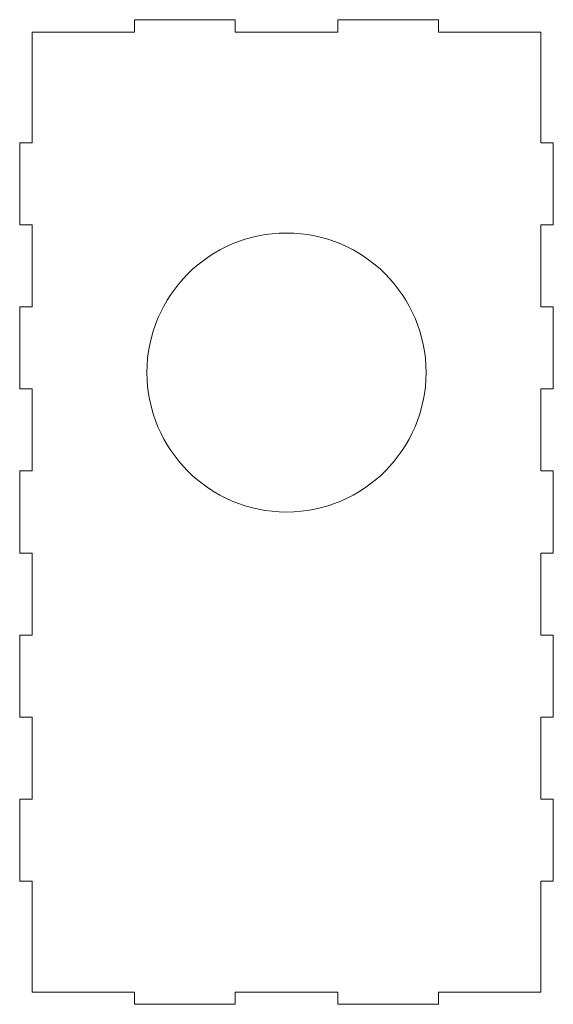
# Model space of a CAD drawing. Header units: millimetres. Extents: x -3 to 127, y -74 to 166.
import ezdxf

# ---------------------------------------------------------------- set-up
doc = ezdxf.new("R2010")
doc.units = ezdxf.units.MM

msp = doc.modelspace()

# ---------------------------------------------------------------- linework, layer by layer
at = {"color": 7, "linetype": 'Continuous', "lineweight": 15}
for p, q in [((25, 162.77), (25, 165.77)), ((25, 165.77), (49.5, 165.77)), ((49.5, 165.77), (49.5, 162.77)), ((74.5, 162.77), (74.5, 165.77)), ((74.5, 165.77), (99, 165.77)), ((99, 165.77), (99, 162.77)), ((0, 135.77), (0, 162.77)), ((0, 162.77), (25, 162.77)), ((49.5, 162.77), (74.5, 162.77)), ((99, 162.77), (124, 162.77)), ((124, 162.77), (124, 135.77)), ((-3, 115.77), (-3, 135.77)), ((-3, 135.77), (0, 135.77)), ((124, 135.77), (127, 135.77)), ((127, 135.77), (127, 115.77)), ((0, 115.77), (-3, 115.77)), ((0, 95.77), (0, 115.77)), ((127, 115.77), (124, 115.77)), ((124, 115.77), (124, 95.77)), ((-3, 75.77), (-3, 95.77)), ((-3, 95.77), (0, 95.77)), ((124, 95.77), (127, 95.77)), ((127, 95.77), (127, 75.77)), ((0, 75.77), (-3, 75.77)), ((0, 55.77), (0, 75.77)), ((127, 75.77), (124, 75.77)), ((124, 75.77), (124, 55.77)), ((-3, 55.77), (0, 55.77)), ((-3, 35.77), (-3, 55.77)), ((124, 55.77), (127, 55.77)), ((127, 55.77), (127, 35.77)), ((0, 35.77), (-3, 35.77)), ((0, 15.77), (0, 35.77)), ((127, 35.77), (124, 35.77)), ((124, 35.77), (124, 15.77)), ((-3, -4.23), (-3, 15.77)), ((-3, 15.77), (0, 15.77)), ((124, 15.77), (127, 15.77)), ((127, 15.77), (127, -4.23)), ((0, -4.23), (-3, -4.23)), ((0, -24.23), (0, -4.23)), ((127, -4.23), (124, -4.23)), ((124, -4.23), (124, -24.23)), ((-3, -44.23), (-3, -24.23)), ((-3, -24.23), (0, -24.23)), ((124, -24.23), (127, -24.23)), ((127, -24.23), (127, -44.23)), ((0, -44.23), (-3, -44.23)), ((0, -71.23), (0, -44.23)), ((127, -44.23), (124, -44.23)), ((124, -44.23), (124, -71.23)), ((25, -71.23), (0, -71.23)), ((25, -74.23), (25, -71.23)), ((74.5, -71.23), (49.5, -71.23)), ((49.5, -71.23), (49.5, -74.23)), ((74.5, -74.23), (74.5, -71.23)), ((124, -71.23), (99, -71.23)), ((99, -71.23), (99, -74.23)), ((49.5, -74.23), (25, -74.23)), ((99, -74.23), (74.5, -74.23))]:
    msp.add_line(p, q, dxfattribs=at)
msp.add_circle((62, 79.77), 34, dxfattribs=at)

doc.saveas('drawing.dxf')
